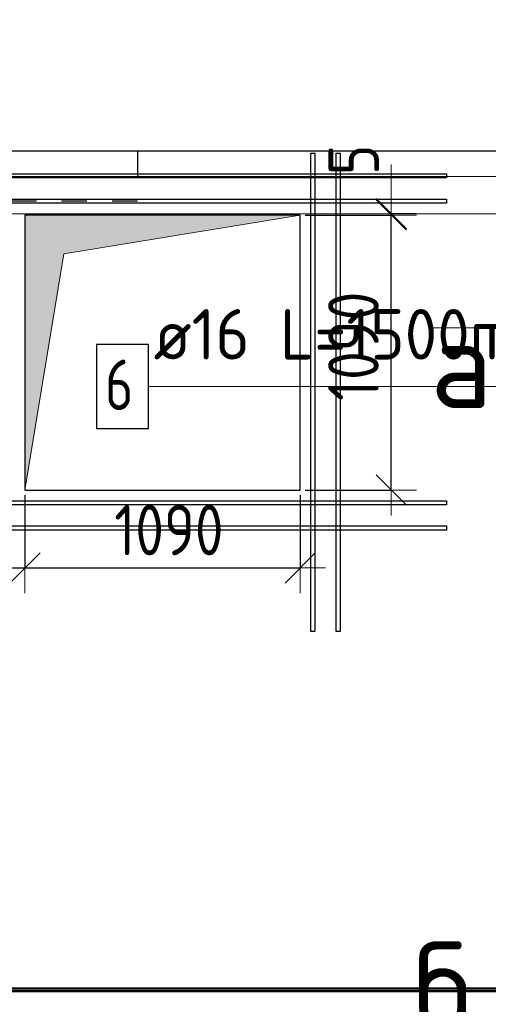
# Model space of a CAD drawing. Header units: metres. Extents: x -38 to 106, y -15 to 20.
# Tile 9 of 40: x 19.21 to 21.07, y 13.27 to 17.17. Entities that reach past the tile are written whole.
import ezdxf

# ---------------------------------------------------------------- set-up
doc = ezdxf.new("R2010")
doc.units = ezdxf.units.M
doc.header["$PDMODE"] = 65
for name, pattern in [('______11', [0.5, 0.4, -0.05, 0, -0.05]), ('______2', [0.0405, 0.03, -0.0105]), ('______5', [1.1, 0.8, -0.1, 0.1, -0.1])]:
    doc.linetypes.add(name, pattern=pattern)
doc.layers.add('XR$2$Макрос проема_ отверстия', color=7, linetype='Continuous', lineweight=13, true_color=0x2d2d2d)
doc.layers.add('XR$7$Стена_ бетон несущ.', color=7, linetype='Continuous', lineweight=70, true_color=0xb4b496)
for name, color, linetype, lineweight in [('XR$2$Перекрытие (1)', 7, 'Continuous', 35), ('XR$3$Осевая линия (1)', 7, '______5', 13), ('XR$3$Размерная линия (1)', 7, 'Continuous', 13), ('XR$4$STANDARD_1', 7, 'Continuous', 25), ('XR$4$Арм. стержнями нижней зоны', 180, 'Continuous', 35), ('XR$4$Арм.стержн. Доп. арматура', 180, 'Continuous', 35), ('XR$4$Общий слой (1)', 7, 'Continuous', 13), ('XR$4$Осевая линия (1)', 7, '______5', 13), ('XR$4$Перекрытие (1)', 7, 'Continuous', 35), ('XR$5$Арм.стержн. Выпуски', 180, 'Continuous', 35), ('XR$5$Осевая линия (1)', 7, '______5', 13), ('XR$5$Перекрытие (1)', 7, 'Continuous', 35)]:
    doc.layers.add(name, color=color, linetype=linetype, lineweight=lineweight)
doc.styles.add('ISOCPEUR', font='txt')
doc.dimstyles.new('DIMSTYLE_5', dxfattribs={"dimtxt": 0.2, "dimasz": 0.2, "dimexe": 0, "dimexo": 0, "dimgap": 0.1, "dimtad": 2, "dimdec": 0, "dimlfac": 1000, "dimrnd": 5, "dimzin": 12, "dimdsep": 46, "dimtxsty": 'ISOCPEUR', "dimblk1": 'ALL_ML_STRICH', "dimblk2": 'ALL_ML_STRICH', "dimsah": 1, "dimcen": 0, "dimclrd": 7, "dimclre": 256, "dimclrt": 7, "dimadec": 0, "dimazin": 0, "dimtfac": 1, "dimtdec": 0, "dimtix": 1, "dimtmove": 2, "dimatfit": 3, "dimfxl": 0, "dimtzin": 0, "dimlwd": 0, "dimlwe": -3, "dimarcsym": 0})
doc.dimstyles.new('DIMSTYLE_7', dxfattribs={"dimtxt": 0.2, "dimasz": 0.2, "dimexe": 0, "dimexo": 0, "dimgap": 0.1, "dimtad": 2, "dimdec": 0, "dimlfac": 1000, "dimrnd": 5, "dimzin": 12, "dimdsep": 46, "dimtxsty": 'ISOCPEUR', "dimblk1": 'ALL_ML_STRICH', "dimblk2": 'ALL_ML_STRICH', "dimsah": 1, "dimcen": 0, "dimclrd": 7, "dimclre": 256, "dimclrt": 7, "dimadec": 0, "dimazin": 0, "dimtfac": 1, "dimtdec": 0, "dimtix": 1, "dimtmove": 2, "dimatfit": 3, "dimfxl": 0, "dimtvp": 1.2, "dimtzin": 0, "dimlwd": 0, "dimlwe": -3, "dimarcsym": 0})

# ---------------------------------------------------------------- blocks, each defined once
blk = doc.blocks.new('Отображение проема', base_point=(-1.1579, -49.3094))
at = {"layer": 'XR$2$Макрос проема_ отверстия', "true_color": 0x000000, "transparency": 33554687}
blk.add_hatch(color=18, dxfattribs=at).paths.add_polyline_path([(-1.1579, -50.1094), (-1.0448, -49.4225), (-0.3579, -49.3094), (-1.1579, -49.3094)])
at = {"layer": 'XR$2$Макрос проема_ отверстия', "transparency": 33554687}
for p, q in [((-1.1579, -50.1094), (-1.1579, -49.3094)), ((-1.1579, -49.3094), (-0.3579, -49.3094)), ((-1.0448, -49.4225), (-0.3579, -49.3094)), ((-1.1579, -50.1094), (-1.0448, -49.4225))]:
    blk.add_line(p, q, dxfattribs=at)
blk = doc.blocks.new('ALL_ML_STRICH')
at = {"color": 0, "linetype": 'ByBlock', "lineweight": -2}
for p, q in [((0, -0.5), (0, 0.5)), ((-0.3, -0.3), (0.3, 0.3)), ((-1, 0), (0.5, 0))]:
    blk.add_line(p, q, dxfattribs=at)
blk = doc.blocks.new('*D22')
at = {"layer": 'DEFPOINTS', "color": 7, "linetype": 'Continuous', "lineweight": 13, "transparency": 33554687}
for p in [(20.3249, 16.395), (20.3249, 15.305), (20.686, 15.305)]:
    blk.add_point(p, dxfattribs=at)
at = {"layer": 'XR$3$Размерная линия (1)', "color": 9, "linetype": 'Continuous', "lineweight": -2, "true_color": 0xc7c7c7, "transparency": 33554687}
for p, q in [((20.3449, 16.395), (20.686, 16.395)), ((20.3449, 15.305), (20.686, 15.305))]:
    blk.add_line(p, q, dxfattribs=at)
at = {"layer": 'XR$3$Размерная линия (1)', "color": 7, "linetype": 'Continuous', "lineweight": -2, "transparency": 33554687}
blk.add_line((20.686, 15.305), (20.686, 16.395), dxfattribs=at)
at = {"layer": 'XR$3$Размерная линия (1)', "color": 7, "linetype": 'Continuous', "lineweight": 13, "transparency": 33554687, "xscale": 0.2, "yscale": 0.2, "zscale": 0.2}
for p, rotation in [((20.686, 16.395), 90), ((20.686, 15.305), 270)]:
    blk.add_blockref('ALL_ML_STRICH', p, dxfattribs=dict(at, rotation=rotation))
at = {"layer": 'XR$3$Размерная линия (1)', "color": 7, "linetype": 'Continuous', "lineweight": 13, "transparency": 33554687, "insert": (20.536, 15.875), "char_height": 0.2, "width": 0.666667, "attachment_point": 5, "rotation": 90, "style": 'ISOCPEUR'}
blk.add_mtext('\\W0.83;\\A1;{1090}', dxfattribs=at)
blk = doc.blocks.new('*D23')
at = {"layer": 'DEFPOINTS', "color": 7, "linetype": 'Continuous', "lineweight": 13, "transparency": 33554687}
for p in [(20.3249, 16.395), (20.686, 16.395), (20.8046, 16.4)]:
    blk.add_point(p, dxfattribs=at)
at = {"layer": 'XR$3$Размерная линия (1)', "color": 9, "linetype": 'Continuous', "lineweight": -2, "true_color": 0xc7c7c7, "transparency": 33554687}
for p, q in [((20.3449, 16.395), (20.686, 16.395)), ((20.7846, 16.4), (20.686, 16.4))]:
    blk.add_line(p, q, dxfattribs=at)
at = {"layer": 'XR$3$Размерная линия (1)', "color": 7, "linetype": 'Continuous', "lineweight": -2, "transparency": 33554687}
blk.add_line((20.686, 16.395), (20.686, 16.4), dxfattribs=at)
at = {"layer": 'XR$3$Размерная линия (1)', "color": 7, "linetype": 'Continuous', "lineweight": 13, "transparency": 33554687, "xscale": 0.2, "yscale": 0.2, "zscale": 0.2}
for p, rotation in [((20.686, 16.395), 270), ((20.686, 16.4), 90)]:
    blk.add_blockref('ALL_ML_STRICH', p, dxfattribs=dict(at, rotation=rotation))
at = {"layer": 'XR$3$Размерная линия (1)', "color": 7, "linetype": 'Continuous', "lineweight": 13, "transparency": 33554687, "insert": (20.537, 16.6136), "char_height": 0.2, "width": 0.166667, "attachment_point": 5, "rotation": 90, "style": 'ISOCPEUR'}
blk.add_mtext('\\W0.83;\\A1;{5}', dxfattribs=at)
blk = doc.blocks.new('*D29')
at = {"layer": 'DEFPOINTS', "color": 7, "linetype": 'Continuous', "lineweight": 13, "transparency": 33554687}
for p in [(19.2349, 15.305), (19.08, 15.1866), (19.08, 14.9968)]:
    blk.add_point(p, dxfattribs=at)
at = {"layer": 'XR$3$Размерная линия (1)', "color": 9, "linetype": 'Continuous', "lineweight": -2, "true_color": 0xc7c7c7, "transparency": 33554687}
for p, q in [((19.2349, 15.285), (19.2349, 14.9968)), ((19.08, 15.1666), (19.08, 14.9968))]:
    blk.add_line(p, q, dxfattribs=at)
at = {"layer": 'XR$3$Размерная линия (1)', "color": 7, "linetype": 'Continuous', "lineweight": -2, "transparency": 33554687}
blk.add_line((19.08, 14.9968), (19.2349, 14.9968), dxfattribs=at)
at = {"layer": 'XR$3$Размерная линия (1)', "color": 7, "linetype": 'Continuous', "lineweight": 13, "transparency": 33554687, "xscale": 0.2, "yscale": 0.2, "zscale": 0.2, "rotation": 180}
blk.add_blockref('ALL_ML_STRICH', (19.08, 14.9968), dxfattribs=at)
at = {"layer": 'XR$3$Размерная линия (1)', "color": 7, "linetype": 'Continuous', "lineweight": 13, "transparency": 33554687, "xscale": 0.2, "yscale": 0.2, "zscale": 0.2}
blk.add_blockref('ALL_ML_STRICH', (19.2349, 14.9968), dxfattribs=at)
at = {"layer": 'XR$3$Размерная линия (1)', "color": 7, "linetype": 'Continuous', "lineweight": 13, "transparency": 33554687, "insert": (18.8172, 15.1472), "char_height": 0.2, "width": 0.5, "attachment_point": 5, "style": 'ISOCPEUR'}
blk.add_mtext('\\W0.83;\\A1;{155}', dxfattribs=at)
blk = doc.blocks.new('*D30')
at = {"layer": 'DEFPOINTS', "color": 7, "linetype": 'Continuous', "lineweight": 13, "transparency": 33554687}
for p in [(19.2349, 15.305), (20.3249, 15.305), (19.2349, 14.9968)]:
    blk.add_point(p, dxfattribs=at)
at = {"layer": 'XR$3$Размерная линия (1)', "color": 9, "linetype": 'Continuous', "lineweight": -2, "true_color": 0xc7c7c7, "transparency": 33554687}
for p, q in [((19.2349, 15.285), (19.2349, 14.9968)), ((20.3249, 15.285), (20.3249, 14.9968))]:
    blk.add_line(p, q, dxfattribs=at)
at = {"layer": 'XR$3$Размерная линия (1)', "color": 7, "linetype": 'Continuous', "lineweight": -2, "transparency": 33554687}
blk.add_line((19.2349, 14.9968), (20.3249, 14.9968), dxfattribs=at)
at = {"layer": 'XR$3$Размерная линия (1)', "color": 7, "linetype": 'Continuous', "lineweight": 13, "transparency": 33554687, "xscale": 0.2, "yscale": 0.2, "zscale": 0.2, "rotation": 180}
blk.add_blockref('ALL_ML_STRICH', (19.2349, 14.9968), dxfattribs=at)
at = {"layer": 'XR$3$Размерная линия (1)', "color": 7, "linetype": 'Continuous', "lineweight": 13, "transparency": 33554687, "xscale": 0.2, "yscale": 0.2, "zscale": 0.2}
blk.add_blockref('ALL_ML_STRICH', (20.3249, 14.9968), dxfattribs=at)
at = {"layer": 'XR$3$Размерная линия (1)', "color": 7, "linetype": 'Continuous', "lineweight": 13, "transparency": 33554687, "insert": (19.8049, 15.1468), "char_height": 0.2, "width": 0.666667, "attachment_point": 5, "style": 'ISOCPEUR'}
blk.add_mtext('\\W0.83;\\A1;{1090}', dxfattribs=at)
blk = doc.blocks.new('*D35')
at = {"layer": 'DEFPOINTS', "color": 7, "linetype": 'Continuous', "lineweight": 13, "transparency": 33554687}
for p in [(18.88, 17.2823), (18.88, 16.65), (26.23, 16.65)]:
    blk.add_point(p, dxfattribs=at)
at = {"layer": 'XR$3$Размерная линия (1)', "color": 9, "linetype": 'Continuous', "lineweight": -2, "true_color": 0xc7c7c7, "transparency": 33554687}
for p, q in [((18.88, 16.67), (18.88, 17.2823)), ((26.23, 16.67), (26.23, 17.2823))]:
    blk.add_line(p, q, dxfattribs=at)
at = {"layer": 'XR$3$Размерная линия (1)', "color": 7, "linetype": 'Continuous', "lineweight": -2, "transparency": 33554687}
blk.add_line((18.88, 17.2823), (26.23, 17.2823), dxfattribs=at)
at = {"layer": 'XR$3$Размерная линия (1)', "color": 7, "linetype": 'Continuous', "lineweight": 13, "transparency": 33554687, "xscale": 0.2, "yscale": 0.2, "zscale": 0.2, "rotation": 180}
blk.add_blockref('ALL_ML_STRICH', (18.88, 17.2823), dxfattribs=at)
at = {"layer": 'XR$3$Размерная линия (1)', "color": 7, "linetype": 'Continuous', "lineweight": 13, "transparency": 33554687, "xscale": 0.2, "yscale": 0.2, "zscale": 0.2}
blk.add_blockref('ALL_ML_STRICH', (26.23, 17.2823), dxfattribs=at)
at = {"layer": 'XR$3$Размерная линия (1)', "color": 7, "linetype": 'Continuous', "lineweight": 13, "transparency": 33554687, "insert": (22.5633, 17.4323), "char_height": 0.2, "width": 0.666667, "attachment_point": 5, "style": 'ISOCPEUR'}
blk.add_mtext('\\W0.83;\\A1;{7350}', dxfattribs=at)

msp = doc.modelspace()

# ---------------------------------------------------------------- linework, layer by layer
at = {"layer": 'XR$2$Перекрытие (1)', "color": 7, "linetype": 'Continuous', "lineweight": 13, "transparency": 33554687}
for p, q in [((26.23, 16.65), (18.88, 16.65)), ((20.3249, 16.395), (19.2349, 16.395)), ((19.2349, 16.395), (19.2349, 15.305)), ((20.3249, 15.305), (20.3249, 16.395)), ((19.2349, 15.305), (20.3249, 15.305))]:
    msp.add_line(p, q, dxfattribs=at)
at = {"layer": 'XR$3$Осевая линия (1)', "color": 253, "linetype": '______11', "lineweight": 13, "true_color": 0xa0a0a0, "transparency": 33554687}
msp.add_line((17.05, 16.4), (26.83, 16.4), dxfattribs=at)
at = {"layer": 'XR$4$STANDARD_1', "color": 7, "linetype": 'Continuous', "lineweight": 13, "transparency": 33554687}
msp.add_line((21.3064, 15.9474), (20.8496, 15.9474), dxfattribs=at)
at = {"layer": 'XR$4$Арм. стержнями нижней зоны', "color": 4, "linetype": 'Continuous', "lineweight": 50, "transparency": 33554687}
msp.add_lwpolyline([(18.905, 13.33), (26.205, 13.33), (26.205, 13.32), (18.905, 13.32), (18.905, 13.33)], dxfattribs=at)
at = {"layer": 'XR$4$Арм.стержн. Доп. арматура', "color": 7, "linetype": 'Continuous', "lineweight": 25, "transparency": 33554687}
for points in [[(20.3669, 14.7448), (20.3669, 16.6401), (20.3829, 16.6401), (20.3829, 14.7448), (20.3669, 14.7448)], [(20.3669, 14.7448), (20.3669, 16.6401), (20.3829, 16.6401), (20.3829, 14.7448), (20.3669, 14.7448)], [(20.4669, 14.7448), (20.4669, 16.6401), (20.4829, 16.6401), (20.4829, 14.7448), (20.4669, 14.7448)], [(20.4669, 14.7448), (20.4669, 16.6401), (20.4829, 16.6401), (20.4829, 14.7448), (20.4669, 14.7448)], [(18.9548, 16.558), (20.905, 16.558), (20.905, 16.542), (18.9548, 16.542), (18.9548, 16.558)], [(18.9548, 16.558), (20.905, 16.558), (20.905, 16.542), (18.9548, 16.542), (18.9548, 16.558)], [(18.9548, 16.458), (20.905, 16.458), (20.905, 16.442), (18.9548, 16.442), (18.9548, 16.458)], [(18.9548, 16.458), (20.905, 16.458), (20.905, 16.442), (18.9548, 16.442), (18.9548, 16.458)], [(18.9548, 15.2629), (20.905, 15.2629), (20.905, 15.2469), (18.9548, 15.2469), (18.9548, 15.2629)], [(18.9548, 15.2629), (20.905, 15.2629), (20.905, 15.2469), (18.9548, 15.2469), (18.9548, 15.2629)], [(18.9548, 15.1629), (20.905, 15.1629), (20.905, 15.1469), (18.9548, 15.1469), (18.9548, 15.1629)], [(18.9548, 15.1629), (20.905, 15.1629), (20.905, 15.1469), (18.9548, 15.1469), (18.9548, 15.1629)]]:
    msp.add_lwpolyline(points, dxfattribs=at)
at = {"layer": 'XR$4$Общий слой (1)', "color": 7, "linetype": 'Continuous', "lineweight": 13, "transparency": 33554687}
msp.add_lwpolyline([(19.0344, 9.127), (19.0344, 16.547), (25.9544, 16.547), (25.9544, 9.117), (18.9844, 9.117)], dxfattribs=at)
at = {"layer": 'XR$4$Осевая линия (1)', "color": 253, "linetype": '______11', "lineweight": 13, "true_color": 0xa0a0a0, "transparency": 33554687}
msp.add_line((16.72, 16.4), (26.83, 16.4), dxfattribs=at)
at = {"layer": 'XR$4$Перекрытие (1)', "color": 7, "linetype": 'Continuous', "lineweight": 25, "transparency": 33554687}
for p, q in [((18.88, 16.65), (26.23, 16.65)), ((19.2349, 16.395), (19.2349, 15.305)), ((20.3249, 16.395), (19.2349, 16.395)), ((20.3249, 15.305), (20.3249, 16.395)), ((19.2349, 15.305), (20.3249, 15.305))]:
    msp.add_line(p, q, dxfattribs=at)
at = {"layer": 'XR$5$Арм.стержн. Выпуски', "color": 7, "linetype": 'Continuous', "lineweight": 13, "transparency": 33554687}
msp.add_line((19.7247, 15.7158), (21.5847, 15.7158), dxfattribs=at)
at = {"layer": 'XR$5$Арм.стержн. Выпуски', "color": 7, "linetype": 'Continuous', "lineweight": 25, "transparency": 33554687}
msp.add_lwpolyline([(19.518, 15.5491), (19.7247, 15.5491), (19.7247, 15.8824), (19.518, 15.8824), (19.518, 15.5491)], dxfattribs=at)
at = {"layer": 'XR$5$Осевая линия (1)', "color": 253, "linetype": '______11', "lineweight": 13, "true_color": 0xa0a0a0, "transparency": 33554687}
msp.add_line((17.12, 16.4), (26.83, 16.4), dxfattribs=at)
at = {"layer": 'XR$5$Перекрытие (1)', "color": 7, "linetype": 'Continuous', "lineweight": 25, "transparency": 33554687}
for p, q in [((18.88, 16.65), (26.23, 16.65)), ((19.2349, 16.395), (19.2349, 15.305)), ((20.3249, 16.395), (19.2349, 16.395)), ((20.3249, 15.305), (20.3249, 16.395)), ((19.2349, 15.305), (20.3249, 15.305))]:
    msp.add_line(p, q, dxfattribs=at)
at = {"layer": 'XR$7$Стена_ бетон несущ.', "color": 253, "linetype": '______2', "lineweight": -3, "true_color": 0xa0a0a0, "transparency": 33554687}
msp.add_lwpolyline([(18.88, 16.65), (19.68, 16.65), (19.68, 16.45), (19.08, 16.45)], dxfattribs=at)

# ---------------------------------------------------------------- block references
at = {"layer": 'XR$2$Макрос проема_ отверстия', "transparency": 33554687, "xscale": 1.3625, "yscale": 1.3625}
msp.add_blockref('Отображение проема', (19.2349, 16.395), dxfattribs=at)

# ---------------------------------------------------------------- texts
at = {"layer": 'XR$4$STANDARD_1', "color": 7, "linetype": 'Continuous', "lineweight": 13, "transparency": 33554687, "char_height": 0.35, "attachment_point": 5, "style": 'ISOCPEUR'}
for s, insert, width in [('\\A1;{\\fISOCPEUR|i0|b0;\\H0.350000;\\W1.000000;\\C7;а}\\P', (20.9641, 15.8053), 0.42), ('\\A1;{\\fISOCPEUR|i0|b0;\\H0.350000;\\W1.000000;\\C7;б}\\P', (20.8883, 13.3406), 0.381111)]:
    msp.add_mtext(s, dxfattribs=dict(at, insert=insert, width=width))
at = {"layer": 'XR$5$Арм.стержн. Выпуски', "color": 7, "linetype": 'Continuous', "lineweight": 25, "transparency": 33554687, "char_height": 0.2, "attachment_point": 7, "style": 'ISOCPEUR'}
for s, insert, width in [('\\W0.94;ø16 L=1500mm ', (19.7447, 15.8224), 1.913073), ('\\W0.78;6', (19.5514, 15.6224), 0.217605)]:
    msp.add_mtext(s, dxfattribs=dict(at, insert=insert, width=width))

# ---------------------------------------------------------------- dimensions: what is measured, and where the dimension line sits
at = {"layer": 'XR$3$Размерная линия (1)', "color": 7, "linetype": 'Continuous', "lineweight": 13, "transparency": 33554687}
for base, p1, p2, dimstyle, picture, middle in [((26.23, 17.2823), (18.88, 16.67), (26.23, 16.67), 'DIMSTYLE_5', '*D35', (22.5633, 17.4323)), ((19.2349, 14.9968), (19.08, 15.1666), (19.2349, 15.285), 'DIMSTYLE_7', '*D29', (18.8172, 15.1472)), ((20.3249, 14.9968), (19.2349, 15.285), (20.3249, 15.285), 'DIMSTYLE_5', '*D30', (19.8049, 15.1468))]:
    dim = msp.add_linear_dim(base=base, p1=p1, p2=p2, dimstyle=dimstyle, override={"dimpost": '<>', "dimclrd": 7, "dimclre": 9, "dimclrt": 7, "dimlwd": 0, "dimlwe": 65533}, dxfattribs=at)
    dim.commit()
    dim.dimension.update_dxf_attribs({"geometry": picture, "text_midpoint": middle, "dimtype": 160})
for base, p1, p2, dimstyle, picture, middle in [((20.686, 16.4), (20.3449, 16.395), (20.7846, 16.4), 'DIMSTYLE_7', '*D23', (20.537, 16.6136)), ((20.686, 16.395), (20.3449, 15.305), (20.3449, 16.395), 'DIMSTYLE_5', '*D22', (20.536, 15.875))]:
    dim = msp.add_linear_dim(base=base, p1=p1, p2=p2, angle=90, dimstyle=dimstyle, override={"dimpost": '<>', "dimclrd": 7, "dimclre": 9, "dimclrt": 7, "dimlwd": 0, "dimlwe": 65533}, dxfattribs=at)
    dim.commit()
    dim.dimension.update_dxf_attribs({"geometry": picture, "text_midpoint": middle, "dimtype": 160})

doc.saveas('drawing.dxf')
